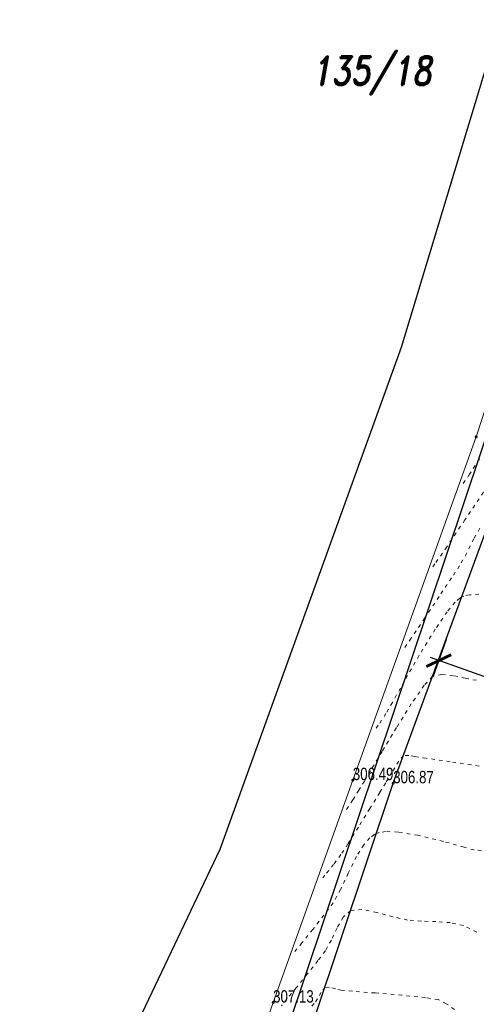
# Model space of a CAD drawing. Header units: feet. Extents: x -783217 to -782936, y -1044805 to -1043930.
# Tile 20 of 81: x -783107 to -783094, y -1044607 to -1044579. Entities that reach past the tile are written whole.
import ezdxf
from ezdxf.enums import TextEntityAlignment as Align

# ---------------------------------------------------------------- set-up
doc = ezdxf.new("R2010")
doc.units = ezdxf.units.FT
doc.header["$MEASUREMENT"] = 0
doc.linetypes.add('ACAD_ISO07W100', pattern=[3, 0, -3])
doc.layers.get('Defpoints').update_dxf_attribs({"lineweight": 9})
for name, color, linetype in [('A_kóty', 1, 'Continuous'), ('KN_čísla pozemků', 140, 'Continuous'), ('S_optický zaměřený', 200, 'SDELSPOJO'), ('Z_hrany ploch', 7, 'Continuous')]:
    doc.layers.add(name, color=color, linetype=linetype)
for name, color, linetype, lineweight in [('KN_hranice pozemků', 140, 'Continuous', 30), ('Vrstevnice', 250, 'ACAD_ISO07W100', 15), ('Vrstva 51', 7, 'Continuous', 0), ('Z_svahování', 36, 'Continuous', 9), ('Z_VÝŠKY', 7, 'Continuous', 9), ('Z_VÝŠKY NETISK', 252, 'Continuous', 9)]:
    doc.layers.add(name, color=color, linetype=linetype, lineweight=lineweight)
doc.styles.add('RomanD', font='romand.shx', dxfattribs={"width": 0.7, "oblique": 10})
doc.styles.add('ROMANS', font='romans.shx', dxfattribs={"width": 0.8})
doc.styles.add('Style-cs_Working', font='cs_Working.shx')
doc.linetypes.add('SDELSPOJO', pattern='A,7,-6,[31,civil.shx,S=1,R=0,X=0,Y=0],-6', length=19)
doc.dimstyles.new('situ 250', dxfattribs={"dimscale": 0.25, "dimtxt": 2, "dimasz": 2.2, "dimexe": 2, "dimexo": 2, "dimgap": 0.8, "dimtad": 1, "dimrnd": 0.05, "dimzin": 3, "dimtxsty": 'ROMANS', "dimblk": 'ARCHTICK', "dimcen": 0.09, "dimdle": 1, "dimadec": 1, "dimazin": 3, "dimtfac": 1, "dimtofl": 0, "dimtmove": 0, "dimatfit": 2, "dimldrblk": 'TerminatorOpen_0.5', "dimfxl": 4, "dimfxlon": 1, "dimfrac": 2, "dimtzin": 3, "dimarcsym": 0})

# ---------------------------------------------------------------- blocks, each defined once
blk = doc.blocks.new('_ArchTick')
at = {"color": 0, "linetype": 'ByBlock', "const_width": 0.15}
blk.add_lwpolyline([(-0.5, -0.5), (0.5, 0.5)], dxfattribs=at)
blk = doc.blocks.new('*D51')
at = {"layer": 'A_kóty', "color": 0, "linetype": 'Continuous', "lineweight": -2, "ltscale": 0.5, "transparency": 16777216}
for p, q in [((-783095.042, -1044596.231), (-783095.422, -1044597.298)), ((-783089.197, -1044598.98), (-783095.49, -1044596.743)), ((-783089.433, -1044598.896), (-783089.265, -1044598.425))]:
    blk.add_line(p, q, dxfattribs=at)
at = {"layer": 'Defpoints', "color": 0, "linetype": 'Continuous', "ltscale": 0.5, "transparency": 16777216}
for p in [(-783094.875, -1044595.76), (-783095.254, -1044596.827), (-783089.449, -1044598.941)]:
    blk.add_point(p, dxfattribs=at)
at = {"layer": 'A_kóty', "color": 0, "linetype": 'Continuous', "lineweight": -2, "ltscale": 0.5, "transparency": 16777216, "xscale": 0.55, "yscale": 0.55, "zscale": 0.55}
for p, rotation in [((-783095.254, -1044596.827), 160.4333316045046), ((-783089.433, -1044598.896), 340.4333316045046)]:
    blk.add_blockref('_ArchTick', p, dxfattribs=dict(at, rotation=rotation))
at = {"layer": 'A_kóty', "color": 0, "linetype": 'Continuous', "ltscale": 0.5, "transparency": 16777216, "insert": (-783092.177, -1044597.392), "char_height": 0.5, "attachment_point": 5, "rotation": 340.4333, "style": 'ROMANS'}
blk.add_mtext('6,20', dxfattribs=at)
blk = doc.blocks.new('TerminatorOpen_0.5')
at = {"color": 0, "linetype": 'ByBlock', "lineweight": -2}
for q in [(-1, 0.25), (-1, 0), (-1, -0.25)]:
    blk.add_line((0, 0), q, dxfattribs=at)

msp = doc.modelspace()

# ---------------------------------------------------------------- linework, layer by layer
at = {"layer": 'KN_hranice pozemků', "linetype": 'Continuous'}
msp.add_line((-783071.47, -1044523.51), (-783105.88, -1044626.18), dxfattribs=at)
at = {"layer": 'S_optický zaměřený', "ltscale": 0.2, "flags": 128}
msp.add_lwpolyline([(-783134.21, -1044632.63), (-783126.9, -1044630.7), (-783120.03, -1044629.43), (-783119.53, -1044629.27), (-783115.83, -1044626.39), (-783113.32, -1044623.66), (-783105.91, -1044611.59), (-783101.43, -1044602.15), (-783096.31, -1044587.98), (-783089.92, -1044566.85), (-783086.12, -1044554.52), (-783083.93, -1044544.71), (-783085.56, -1044536.16), (-783090.74, -1044529.25), (-783095.32, -1044524.08), (-783096.55, -1044518.88), (-783095.64, -1044513.44), (-783091.08, -1044503.97), (-783087.4, -1044498.42)], dxfattribs=at)
at = {"layer": 'Vrstevnice', "ltscale": 0.04}
for points, elevation in [([(-783094.109, -1044591.129), (-783094.382, -1044591.562), (-783094.596, -1044591.878)], 305.8), ([(-783093.993, -1044592.073), (-783094.514, -1044592.853), (-783095.028, -1044593.614), (-783095.361, -1044594.096), (-783095.463, -1044594.238)], 306), ([(-783094.094, -1044593.092), (-783094.266, -1044593.387), (-783094.465, -1044593.789), (-783094.665, -1044594.15), (-783094.892, -1044594.491), (-783095.244, -1044595.019), (-783095.65, -1044595.623), (-783096.035, -1044596.191), (-783096.23, -1044596.475)], 306.2), ([(-783094.121, -1044594.952), (-783094.39, -1044594.969), (-783094.542, -1044595.006), (-783094.608, -1044595.033), (-783094.663, -1044595.066), (-783094.789, -1044595.179), (-783095.013, -1044595.447), (-783095.354, -1044595.941), (-783095.807, -1044596.677), (-783096.23, -1044597.412), (-783096.563, -1044598.008), (-783096.744, -1044598.323), (-783096.962, -1044598.647), (-783097.073, -1044598.81)], 306.4), ([(-783094.192, -1044597.383), (-783094.505, -1044597.325), (-783094.843, -1044597.254), (-783095.165, -1044597.22), (-783095.43, -1044597.27), (-783095.666, -1044597.524), (-783096.029, -1044598.051), (-783096.448, -1044598.719), (-783096.855, -1044599.393), (-783097.179, -1044599.94), (-783097.35, -1044600.226), (-783097.513, -1044600.488), (-783097.681, -1044600.761), (-783097.8, -1044600.947), (-783097.917, -1044601.097)], 306.6), ([(-783094.117, -1044599.806), (-783094.928, -1044599.683), (-783095.612, -1044599.582), (-783095.931, -1044599.536), (-783096.1, -1044599.504), (-783096.252, -1044599.507), (-783096.381, -1044599.669), (-783096.57, -1044599.976), (-783096.75, -1044600.273), (-783096.92, -1044600.547), (-783097.2, -1044601.004), (-783097.523, -1044601.527), (-783097.818, -1044601.999), (-783098.018, -1044602.304), (-783098.224, -1044602.578), (-783098.467, -1044602.884), (-783098.571, -1044603.01)], 306.8), ([(-783094.05, -1044602.184), (-783094.257, -1044602.172), (-783094.54, -1044602.094), (-783095.125, -1044601.93), (-783095.844, -1044601.758), (-783096.403, -1044601.667), (-783096.757, -1044601.653), (-783096.941, -1044601.678), (-783097.013, -1044601.703), (-783097.077, -1044601.737), (-783097.2, -1044601.83), (-783097.37, -1044602.023), (-783097.576, -1044602.354), (-783097.809, -1044602.826), (-783098.025, -1044603.289), (-783098.236, -1044603.662), (-783098.496, -1044604.012), (-783098.809, -1044604.415), (-783099.116, -1044604.797), (-783099.317, -1044605.038), (-783099.32, -1044605.04)], 307), ([(-783094.18, -1044604.49), (-783094.56, -1044604.304), (-783094.928, -1044604.224), (-783095.334, -1044604.194), (-783095.746, -1044604.18), (-783096.133, -1044604.151), (-783096.545, -1044604.06), (-783097.001, -1044603.936), (-783097.424, -1044603.85), (-783097.741, -1044603.877), (-783097.952, -1044604.067), (-783098.126, -1044604.374), (-783098.286, -1044604.717), (-783098.455, -1044605.019), (-783098.664, -1044605.296), (-783098.959, -1044605.665), (-783099.273, -1044606.051), (-783099.541, -1044606.377), (-783099.696, -1044606.568)], 307.2), ([(-783094.813, -1044606.673), (-783095.041, -1044606.514), (-783095.271, -1044606.396), (-783095.63, -1044606.34), (-783096.293, -1044606.274), (-783097.05, -1044606.209), (-783097.692, -1044606.156), (-783098.009, -1044606.129), (-783098.172, -1044606.091), (-783098.341, -1044606.048), (-783098.469, -1044606.05), (-783098.579, -1044606.192), (-783098.673, -1044606.377), (-783098.771, -1044606.504), (-783098.902, -1044606.665)], 307.4)]:
    msp.add_lwpolyline(points, dxfattribs=dict(at, elevation=elevation))
at = {"layer": 'Vrstva 51', "color": 7, "linetype": 'Continuous', "lineweight": 53}
for p in [(-783094.2, -1044590.51), (-783097.68, -1044600.2), (-783096.54, -1044600.29), (-783099.93, -1044606.48)]:
    msp.add_point(p, dxfattribs=at)
at = {"layer": 'Z_hrany ploch', "linetype": 'Continuous', "flags": 128}
msp.add_lwpolyline([(-783108.66, -1044629.62), (-783106.23, -1044627.87), (-783104.99, -1044624.45), (-783098.76, -1044606.92), (-783096.54, -1044600.29), (-783093.21, -1044591.23), (-783088.79, -1044578.58), (-783086.52, -1044571.97), (-783081.14, -1044556.37), (-783076.68, -1044543.82), (-783071.05, -1044527.48), (-783069.78, -1044522.09), (-783069.11, -1044520.14)], dxfattribs=at)
at = {"layer": 'Z_svahování', "linetype": 'Continuous', "flags": 128}
msp.add_lwpolyline([(-783106.13, -1044624.37), (-783099.93, -1044606.48), (-783097.68, -1044600.2), (-783094.2, -1044590.51), (-783090.18, -1044578.22), (-783087.56, -1044571.27), (-783082.23, -1044556.13), (-783077.69, -1044543.5), (-783072.23, -1044527.26)], dxfattribs=at)

# ---------------------------------------------------------------- texts
at = {"layer": 'KN_čísla pozemků', "linetype": 'Continuous', "style": 'RomanD', "oblique": 10, "width": 0.8}
msp.add_text('135/18', height=0.8, dxfattribs=at).set_placement((-783097.148, -1044580.575), align=Align.CENTER)
at = {"layer": 'Z_VÝŠKY', "linetype": 'Continuous', "style": 'Style-cs_Working', "width": 0.8}
for s, p in [('306.49', (-783097.68, -1044600.2)), ('307.13', (-783099.93, -1044606.48))]:
    msp.add_text(s, height=0.35, dxfattribs=at).set_placement(p)
at = {"layer": 'Z_VÝŠKY NETISK', "linetype": 'Continuous', "style": 'Style-cs_Working', "width": 0.8}
msp.add_text('306.87', height=0.35, dxfattribs=at).set_placement((-783096.54, -1044600.29))

# ---------------------------------------------------------------- dimensions: what is measured, and where the dimension line sits
at = {"layer": 'A_kóty', "linetype": 'Continuous', "ltscale": 0.5}
dim = msp.add_linear_dim(base=(-783095.254, -1044596.827), p1=(-783089.449, -1044598.941), p2=(-783094.875, -1044595.76), angle=340.4333, dimstyle='situ 250', override={"dimtmove": 1}, dxfattribs=at)
dim.commit()
dim.dimension.update_dxf_attribs({"geometry": '*D51', "text_midpoint": (-783092.177, -1044597.392)})

doc.saveas('drawing.dxf')
